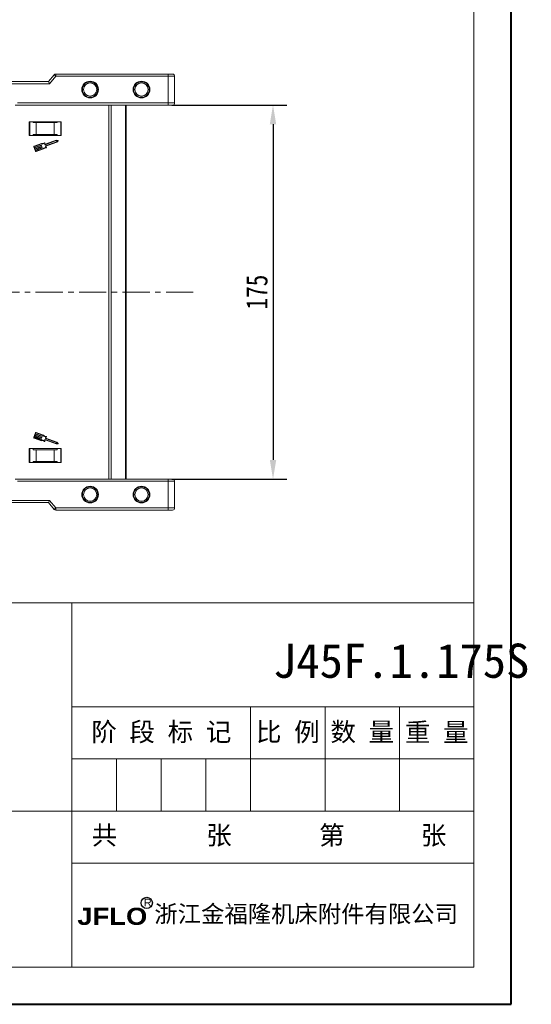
# Model space of a CAD drawing. Header units: millimetres. Extents: x 1995 to 3465, y 709 to 1742.
# Tile 18 of 45: x 3226 to 3465, y 709 to 1170. Entities that reach past the tile are written whole.
import ezdxf

# ---------------------------------------------------------------- set-up
doc = ezdxf.new("R2010")
doc.units = ezdxf.units.MM
doc.linetypes.add('CENTER2', pattern=[28.575, 19.05, -3.175, 3.175, -3.175])
doc.linetypes.add('CENTERX2', pattern=[20.32, 12.7, -2.54, 2.54, -2.54])
doc.layers.add('标注', color=1, linetype='Continuous', lineweight=13)
doc.layers.add('标注线', color=7, linetype='Continuous', lineweight=15)
doc.styles.get("Standard").update_dxf_attribs({"font": '仿宋_GB2312.ttf', "width": 0.8})
doc.styles.add('样式 6', font='仿宋_GB2312.ttf')
doc.dimstyles.new('副本 ISO-45.1', dxfattribs={"dimtxt": 10, "dimasz": 9, "dimexe": 6.5, "dimexo": 0.625, "dimgap": 2.5, "dimtad": 1, "dimdsep": 46, "dimtxsty": 'Standard', "dimcen": 2.5, "dimadec": 0, "dimazin": 0, "dimtfac": 1, "dimtmove": 0, "dimatfit": 3, "dimfxl": 0, "dimarcsym": 0})

# ---------------------------------------------------------------- blocks, each defined once
blk = doc.blocks.new('*D2280')
at = {"color": 0, "lineweight": -2}
for p, q in [((3297.46, 1129.62), (3351.29, 1129.62)), ((3344.79, 1120.62), (3344.79, 963.62)), ((3297.46, 954.62), (3351.29, 954.62))]:
    blk.add_line(p, q, dxfattribs=at)
at = {"color": 0, "lineweight": 9}
for points in [[(3343.29, 1120.62), (3346.29, 1120.62), (3344.79, 1129.62)], [(3343.29, 963.62), (3346.29, 963.62), (3344.79, 954.62)]]:
    blk.add_solid(points, dxfattribs=at)
at = {"layer": 'Defpoints', "color": 0, "lineweight": 9}
for p in [(3296.83, 1129.62), (3296.83, 954.62), (3344.79, 954.62)]:
    blk.add_point(p, dxfattribs=at)
at = {"color": 0, "lineweight": 9, "insert": (3337.29, 1042.12), "char_height": 10, "attachment_point": 5, "rotation": 90}
blk.add_mtext('175', dxfattribs=at)

msp = doc.modelspace()

# ---------------------------------------------------------------- linework, layer by layer
at = {"color": 7, "lineweight": 40}
for p, q in [((3456.062, 708.926), (3456.062, 1741.94)), ((1995.234, 708.926), (3456.062, 708.926))]:
    msp.add_line(p, q, dxfattribs=at)
at = {"color": 7, "lineweight": 13}
for p, q in [((3438.671, 726.317), (3438.671, 1724.549)), ((2659.51, 896.747), (3438.671, 896.747)), ((2812.602, 726.317), (3438.671, 726.317))]:
    msp.add_line(p, q, dxfattribs=at)
at = {"color": 7, "linetype": 'Continuous', "lineweight": 15}
for p, q in [((3242.531, 1143.773), (3239.831, 1140.622)), ((3240.291, 1139.622), (3243.291, 1143.122)), ((3243.291, 1143.122), (3242.531, 1143.773)), ((3243.291, 1143.122), (3243.291, 1144.122)), ((3295.831, 1144.122), (3243.291, 1144.122)), ((3243.291, 1143.122), (3295.831, 1143.122)), ((3295.831, 1144.122), (3295.831, 1143.122)), ((3295.831, 1143.122), (3295.831, 1130.622)), ((3298.831, 1143.122), (3295.831, 1143.122)), ((3298.831, 1130.622), (3298.831, 1143.122)), ((3239.831, 1140.622), (3204.831, 1140.622)), ((3204.831, 1139.622), (3240.291, 1139.622)), ((3239.831, 1140.622), (3240.291, 1139.622)), ((3224.276, 1129.622), (3295.831, 1129.622)), ((3295.831, 1130.622), (3225.394, 1130.622)), ((3268.121, 1129.622), (3268.121, 1042.122)), ((3269.121, 1042.122), (3269.121, 1129.622)), ((3275.821, 1042.122), (3275.821, 1129.622)), ((3276.121, 1042.122), (3276.121, 1129.622)), ((3295.831, 1130.622), (3295.831, 1129.622)), ((3298.831, 1130.622), (3295.831, 1130.622)), ((3245.831, 1121.822), (3230.831, 1121.822)), ((3230.831, 1121.822), (3230.831, 1115.322)), ((3231.081, 1115.322), (3231.081, 1121.822)), ((3232.717, 1121.422), (3232.717, 1121.822)), ((3232.717, 1121.422), (3234.081, 1121.422)), ((3234.081, 1121.422), (3234.081, 1115.922)), ((3242.581, 1121.422), (3234.081, 1121.422)), ((3242.581, 1115.922), (3242.581, 1121.422)), ((3242.581, 1121.422), (3243.944, 1121.422)), ((3243.944, 1121.822), (3243.944, 1121.422)), ((3245.581, 1121.822), (3245.581, 1115.322)), ((3245.831, 1115.322), (3245.831, 1121.822)), ((3230.831, 1115.322), (3245.831, 1115.322)), ((3232.717, 1115.922), (3232.717, 1115.322)), ((3234.081, 1115.922), (3232.717, 1115.922)), ((3242.581, 1115.922), (3234.081, 1115.922)), ((3243.944, 1115.922), (3242.581, 1115.922)), ((3243.944, 1115.322), (3243.944, 1115.922)), ((3236.602, 1111.636), (3233.205, 1110.394)), ((3233.268, 1110.223), (3236.611, 1111.445)), ((3236.443, 1110.898), (3233.338, 1109.763)), ((3233.401, 1109.592), (3236.506, 1110.727)), ((3236.663, 1110.298), (3233.557, 1109.164)), ((3233.62, 1108.992), (3236.725, 1110.127)), ((3236.533, 1110.785), (3236.502, 1110.871)), ((3236.752, 1110.185), (3236.721, 1110.271)), ((3237.965, 1111.767), (3238.207, 1111.105)), ((3238.315, 1111.339), (3238.089, 1111.959)), ((3238.265, 1111.078), (3243.426, 1112.964)), ((3243.398, 1113.148), (3238.374, 1111.312)), ((3238.426, 1110.506), (3238.668, 1109.843)), ((3243.614, 1112.45), (3238.453, 1110.564)), ((3238.644, 1110.44), (3243.711, 1112.291)), ((3238.886, 1109.777), (3238.644, 1110.44)), ((3244.348, 1113.099), (3243.398, 1113.148)), ((3243.426, 1112.964), (3244.125, 1112.928)), ((3244.125, 1112.928), (3243.614, 1112.45)), ((3243.711, 1112.291), (3244.406, 1112.941)), ((3233.042, 1110.043), (3233.793, 1107.988)), ((3233.338, 1109.763), (3233.213, 1110.106)), ((3233.557, 1109.164), (3233.401, 1109.592)), ((3233.777, 1108.564), (3233.62, 1108.992)), ((3236.882, 1109.699), (3233.777, 1108.564)), ((3233.839, 1108.393), (3236.944, 1109.527)), ((3233.964, 1108.05), (3233.839, 1108.393)), ((3237.425, 1109.218), (3234.081, 1107.996)), ((3234.144, 1107.825), (3237.541, 1109.066)), ((3236.971, 1109.586), (3236.94, 1109.671)), ((3268.121, 1042.122), (3268.121, 954.622)), ((3269.121, 954.622), (3269.121, 1042.122)), ((3275.821, 954.622), (3275.821, 1042.122)), ((3276.121, 954.622), (3276.121, 1042.122)), ((3233.793, 976.256), (3233.042, 974.201)), ((3233.205, 973.85), (3236.602, 972.609)), ((3233.338, 974.481), (3233.213, 974.138)), ((3233.268, 974.021), (3236.611, 972.799)), ((3236.443, 973.346), (3233.338, 974.481)), ((3233.557, 975.08), (3233.401, 974.652)), ((3233.401, 974.652), (3236.506, 973.518)), ((3236.663, 973.946), (3233.557, 975.08)), ((3233.777, 975.68), (3233.62, 975.252)), ((3233.62, 975.252), (3236.725, 974.117)), ((3236.882, 974.545), (3233.777, 975.68)), ((3233.964, 976.194), (3233.839, 975.851)), ((3233.839, 975.851), (3236.944, 974.717)), ((3237.425, 975.027), (3234.081, 976.248)), ((3237.541, 975.178), (3234.144, 976.42)), ((3236.533, 973.459), (3236.502, 973.373)), ((3236.752, 974.059), (3236.721, 973.973)), ((3236.971, 974.658), (3236.94, 974.573)), ((3237.965, 972.477), (3238.207, 973.139)), ((3238.089, 972.285), (3238.315, 972.905)), ((3238.265, 973.166), (3243.426, 971.28)), ((3238.374, 972.932), (3243.398, 971.096)), ((3238.426, 973.738), (3238.668, 974.401)), ((3243.614, 971.794), (3238.453, 973.68)), ((3238.644, 973.804), (3238.886, 974.467)), ((3243.711, 971.953), (3238.644, 973.804)), ((3244.406, 971.303), (3243.711, 971.953)), ((3245.831, 968.922), (3230.831, 968.922)), ((3230.831, 968.922), (3230.831, 962.422)), ((3231.081, 962.422), (3231.081, 968.922)), ((3232.717, 968.922), (3232.717, 968.322)), ((3232.717, 968.322), (3234.081, 968.322)), ((3234.081, 968.322), (3234.081, 962.822)), ((3234.081, 968.322), (3242.581, 968.322)), ((3242.581, 962.822), (3242.581, 968.322)), ((3242.581, 968.322), (3243.944, 968.322)), ((3243.398, 971.096), (3244.348, 971.145)), ((3243.426, 971.28), (3244.125, 971.317)), ((3244.125, 971.317), (3243.614, 971.794)), ((3243.944, 968.322), (3243.944, 968.922)), ((3245.581, 968.922), (3245.581, 962.422)), ((3245.831, 962.422), (3245.831, 968.922)), ((3234.081, 962.822), (3232.717, 962.822)), ((3232.717, 962.422), (3232.717, 962.822)), ((3234.081, 962.822), (3242.581, 962.822)), ((3243.944, 962.822), (3242.581, 962.822)), ((3243.944, 962.822), (3243.944, 962.422)), ((3230.831, 962.422), (3245.831, 962.422)), ((3295.831, 954.622), (3224.276, 954.622)), ((3225.394, 953.622), (3295.831, 953.622)), ((3295.831, 953.622), (3295.831, 954.622)), ((3295.831, 953.622), (3295.831, 941.122)), ((3295.831, 953.622), (3298.831, 953.622)), ((3298.831, 941.122), (3298.831, 953.622)), ((3240.291, 944.622), (3204.831, 944.622)), ((3239.831, 943.622), (3240.291, 944.622)), ((3243.291, 941.122), (3240.291, 944.622)), ((3204.831, 943.622), (3239.831, 943.622)), ((3239.831, 943.622), (3242.531, 940.471)), ((3242.531, 940.471), (3243.291, 941.122)), ((3295.831, 941.122), (3243.291, 941.122)), ((3243.291, 941.122), (3243.291, 940.122)), ((3243.291, 940.122), (3295.831, 940.122)), ((3295.831, 940.122), (3295.831, 941.122)), ((3295.831, 941.122), (3298.831, 941.122))]:
    msp.add_line(p, q, dxfattribs=at)
at = {"color": 1, "linetype": 'CENTERX2', "lineweight": 13}
msp.add_line((3307.527, 1042.122), (2471.476, 1042.122), dxfattribs=at)
at = {"color": 7, "lineweight": 15}
for p, q in [((3250.85, 726.317), (3250.85, 896.747)), ((3250.85, 848.052), (3438.671, 848.052)), ((3334.326, 799.358), (3334.326, 848.052)), ((3369.108, 799.358), (3369.108, 848.052)), ((3403.889, 799.358), (3403.889, 848.052)), ((3250.85, 823.705), (3438.671, 823.705)), ((3271.719, 799.358), (3271.719, 823.705)), ((3292.588, 799.358), (3292.588, 823.705)), ((3313.457, 799.358), (3313.457, 823.705)), ((2812.602, 799.358), (3226.503, 799.358)), ((3226.503, 799.358), (3438.671, 799.358)), ((3250.85, 775.011), (3438.671, 775.011))]:
    msp.add_line(p, q, dxfattribs=at)
at = {"color": 7, "linetype": 'Continuous', "lineweight": 15}
for centre, radius in [((3259.331, 1136.872), 3.9), ((3259.331, 1136.872), 3.1), ((3283.331, 1136.872), 3.9), ((3283.331, 1136.872), 3.1), ((3259.331, 947.372), 3.9), ((3259.331, 947.372), 3.1), ((3283.331, 947.372), 3.9), ((3283.331, 947.372), 3.1)]:
    msp.add_circle(centre, radius, dxfattribs=at)
for centre, radius, start, end in [((3243.291, 1143.122), 1, 90, 139.39871), ((3297.831, 1143.122), 1, 0, 90), ((3297.831, 1130.622), 1, 270, 0), ((3233.299, 1110.137), 0.274, 110.07046, 200.07046), ((3233.299, 1110.137), 0.0912, 110.07046, 200.07046), ((3236.459, 1110.855), 0.0456, 20.07046, 110.07046), ((3236.49, 1110.769), 0.0456, 290.07046, 20.07046), ((3236.97, 1112.94), 1.355, 254.2528, 315.58546), ((3236.97, 1112.94), 1.538, 256.51116, 310.30711), ((3236.678, 1110.255), 0.0456, 20.07046, 110.07046), ((3236.709, 1110.17), 0.0456, 290.07046, 20.07046), ((3238.003, 1111.928), 0.0912, 20.07046, 135.58546), ((3238.25, 1111.121), 0.0456, 200.07046, 290.07046), ((3238.358, 1111.355), 0.0456, 200.07046, 290.07046), ((3238.469, 1110.521), 0.0456, 110.07046, 200.07046), ((3244.344, 1113.008), 0.0912, 313.09192, 87.049), ((3234.05, 1108.081), 0.274, 200.07046, 290.07046), ((3234.05, 1108.081), 0.0912, 200.07046, 290.07046), ((3236.897, 1109.656), 0.0456, 20.07046, 110.07046), ((3236.929, 1109.57), 0.0456, 290.07046, 20.07046), ((3238.663, 1108.306), 1.538, 89.8338, 143.62975), ((3238.663, 1108.306), 1.355, 84.55545, 145.88812), ((3238.801, 1109.746), 0.0912, 264.55545, 20.07046), ((3233.299, 974.107), 0.274, 159.92954, 249.92954), ((3233.299, 974.107), 0.0912, 159.92954, 249.92954), ((3234.05, 976.163), 0.274, 69.92954, 159.92954), ((3234.05, 976.163), 0.0912, 69.92954, 159.92954), ((3236.459, 973.389), 0.0456, 249.92954, 339.92954), ((3236.49, 973.475), 0.0456, 339.92954, 69.92954), ((3236.97, 971.304), 1.355, 44.41454, 105.7472), ((3236.97, 971.304), 1.538, 49.69289, 103.48884), ((3236.678, 973.989), 0.0456, 249.92954, 339.92954), ((3236.709, 974.074), 0.0456, 339.92954, 69.92954), ((3236.897, 974.588), 0.0456, 249.92954, 339.92954), ((3236.929, 974.674), 0.0456, 339.92954, 69.92954), ((3238.663, 975.938), 1.538, 216.37025, 270.1662), ((3238.663, 975.938), 1.355, 214.11188, 275.44455), ((3238.003, 972.316), 0.0912, 224.41454, 339.92954), ((3238.25, 973.123), 0.0456, 69.92954, 159.92954), ((3238.358, 972.889), 0.0456, 69.92954, 159.92954), ((3238.469, 973.723), 0.0456, 159.92954, 249.92954), ((3238.801, 974.498), 0.0912, 339.92954, 95.44455), ((3244.344, 971.236), 0.0912, 272.951, 46.90808), ((3297.831, 953.622), 1, 0, 90), ((3243.291, 941.122), 1, 220.60129, 270), ((3297.831, 941.122), 1, 270, 0)]:
    msp.add_arc(centre, radius, start, end, dxfattribs=at)
for points, knots in [([(3297.831, 1144.122), (3297.804, 1144.122), (3297.762, 1144.122), (3297.513, 1144.122), (3297.255, 1144.122), (3296.936, 1144.122), (3296.47, 1144.122), (3296.082, 1144.122), (3295.831, 1144.122)], [0, 0, 0, 0, 0.2394429, 0.3698071, 0.5000001, 0.6303641, 0.7605571, 1, 1, 1, 1]), ([(3255.731, 1136.872), (3255.779, 1137.325), (3255.854, 1138.024), (3256.302, 1138.863), (3256.767, 1139.435), (3257.34, 1139.903), (3258.179, 1140.337), (3259.331, 1140.559), (3260.482, 1140.337), (3261.321, 1139.903), (3261.894, 1139.435), (3262.359, 1138.863), (3262.808, 1138.024), (3262.882, 1137.325), (3262.931, 1136.872)], [0, 0, 0, 0, 0.11972147, 0.18483695, 0.24999998, 0.31511548, 0.38027853, 0.5, 0.61972147, 0.68483695, 0.74999998, 0.81511548, 0.88027853, 1, 1, 1, 1]), ([(3279.731, 1136.872), (3279.779, 1137.325), (3279.854, 1138.024), (3280.302, 1138.863), (3280.767, 1139.435), (3281.34, 1139.903), (3282.179, 1140.337), (3283.331, 1140.559), (3284.482, 1140.337), (3285.321, 1139.903), (3285.894, 1139.435), (3286.359, 1138.863), (3286.808, 1138.024), (3286.882, 1137.325), (3286.931, 1136.872)], [0, 0, 0, 0, 0.11972147, 0.18483695, 0.24999998, 0.31511548, 0.38027853, 0.5, 0.61972147, 0.68483695, 0.74999998, 0.81511548, 0.88027853, 1, 1, 1, 1]), ([(3262.931, 1136.872), (3262.882, 1136.419), (3262.808, 1135.72), (3262.359, 1134.881), (3261.894, 1134.309), (3261.321, 1133.841), (3260.482, 1133.407), (3259.331, 1133.185), (3258.179, 1133.407), (3257.34, 1133.841), (3256.767, 1134.309), (3256.302, 1134.881), (3255.854, 1135.72), (3255.779, 1136.419), (3255.731, 1136.872)], [0, 0, 0, 0, 0.1197215, 0.184837, 0.25, 0.3151155, 0.3802785, 0.5, 0.6197215, 0.684837, 0.75, 0.8151155, 0.8802785, 1, 1, 1, 1]), ([(3286.931, 1136.872), (3286.882, 1136.419), (3286.808, 1135.72), (3286.359, 1134.881), (3285.894, 1134.309), (3285.321, 1133.841), (3284.482, 1133.407), (3283.331, 1133.185), (3282.179, 1133.407), (3281.34, 1133.841), (3280.767, 1134.309), (3280.302, 1134.881), (3279.854, 1135.72), (3279.779, 1136.419), (3279.731, 1136.872)], [0, 0, 0, 0, 0.1197215, 0.184837, 0.25, 0.3151155, 0.3802785, 0.5, 0.6197215, 0.684837, 0.75, 0.8151155, 0.8802785, 1, 1, 1, 1]), ([(3295.831, 1129.622), (3296.082, 1129.622), (3296.47, 1129.622), (3296.936, 1129.622), (3297.255, 1129.622), (3297.513, 1129.622), (3297.762, 1129.622), (3297.804, 1129.622), (3297.831, 1129.622)], [0, 0, 0, 0, 0.2394429, 0.3696359, 0.4999999, 0.6301929, 0.7605571, 1, 1, 1, 1]), ([(3297.831, 954.622), (3297.804, 954.622), (3297.762, 954.622), (3297.513, 954.622), (3297.255, 954.622), (3296.937, 954.622), (3296.471, 954.622), (3296.082, 954.622), (3295.831, 954.622)], [0, 0, 0, 0, 0.2394429, 0.3696359, 0.4999999, 0.6301929, 0.7605571, 1, 1, 1, 1]), ([(3255.731, 947.372), (3255.779, 947.825), (3255.854, 948.524), (3256.302, 949.363), (3256.767, 949.935), (3257.34, 950.403), (3258.179, 950.837), (3259.331, 951.059), (3260.482, 950.837), (3261.321, 950.403), (3261.894, 949.935), (3262.359, 949.363), (3262.808, 948.524), (3262.882, 947.825), (3262.931, 947.372)], [0, 0, 0, 0, 0.11972147, 0.18483695, 0.24999998, 0.31511548, 0.38027853, 0.5, 0.61972147, 0.68483695, 0.74999998, 0.81511548, 0.88027853, 1, 1, 1, 1]), ([(3279.731, 947.372), (3279.779, 947.825), (3279.854, 948.524), (3280.302, 949.363), (3280.767, 949.935), (3281.34, 950.403), (3282.179, 950.837), (3283.331, 951.059), (3284.482, 950.837), (3285.321, 950.403), (3285.894, 949.935), (3286.359, 949.363), (3286.808, 948.524), (3286.882, 947.825), (3286.931, 947.372)], [0, 0, 0, 0, 0.11972147, 0.18483695, 0.24999998, 0.31511548, 0.38027853, 0.5, 0.61972147, 0.68483695, 0.74999998, 0.81511548, 0.88027853, 1, 1, 1, 1]), ([(3262.931, 947.372), (3262.882, 946.919), (3262.808, 946.22), (3262.359, 945.381), (3261.894, 944.809), (3261.321, 944.341), (3260.482, 943.907), (3259.331, 943.685), (3258.179, 943.907), (3257.34, 944.341), (3256.767, 944.809), (3256.302, 945.381), (3255.854, 946.22), (3255.779, 946.919), (3255.731, 947.372)], [0, 0, 0, 0, 0.1197215, 0.184837, 0.25, 0.3151155, 0.3802785, 0.5, 0.6197215, 0.684837, 0.75, 0.8151155, 0.8802785, 1, 1, 1, 1]), ([(3286.931, 947.372), (3286.882, 946.919), (3286.808, 946.22), (3286.359, 945.381), (3285.894, 944.809), (3285.321, 944.341), (3284.482, 943.907), (3283.331, 943.685), (3282.179, 943.907), (3281.34, 944.341), (3280.767, 944.809), (3280.302, 945.381), (3279.854, 946.22), (3279.779, 946.919), (3279.731, 947.372)], [0, 0, 0, 0, 0.1197215, 0.184837, 0.25, 0.3151155, 0.3802785, 0.5, 0.6197215, 0.684837, 0.75, 0.8151155, 0.8802785, 1, 1, 1, 1]), ([(3295.831, 940.122), (3296.082, 940.122), (3296.471, 940.122), (3296.937, 940.122), (3297.255, 940.122), (3297.513, 940.122), (3297.762, 940.122), (3297.804, 940.122), (3297.831, 940.122)], [0, 0, 0, 0, 0.2394429, 0.3698071, 0.5000001, 0.6303641, 0.7605571, 1, 1, 1, 1])]:
    msp.add_open_spline(points, degree=3, knots=knots, dxfattribs=at)
at = {"layer": '标注', "color": 7, "lineweight": 30}
msp.add_circle((3285.806, 756.389), 2.617, dxfattribs=at)

# ---------------------------------------------------------------- texts
at = {"color": 7, "insert": (3344.788, 877.668), "char_height": 16.00898, "attachment_point": 1, "style": '样式 6'}
msp.add_mtext('J45F.1.175S', dxfattribs=at)
at = {"color": 7, "linetype": 'CENTER2', "lineweight": 18, "char_height": 8.73217, "width": 94.33295, "attachment_point": 1, "style": '样式 6'}
for s, insert in [('{\\fSimSun|b0|i0|c134|p2;  共       张}', (3248.194, 792.394)), ('{\\fSimSun|b0|i0|c134|p2;  第      张}', (3354.433, 792.394))]:
    msp.add_mtext(s, dxfattribs=dict(at, insert=insert))
at = {"layer": '标注', "color": 7, "lineweight": 9, "attachment_point": 1, "style": '样式 6'}
for s, insert, char_height, width in [('{\\fArial|b0|i0|c0|p32;R}', (3284.467, 758.275), 3.58491, 2.55807), ('{\\fSimHei|b0|i0|c134|p2;浙江金福隆机床附件有限公司}', (3289.333, 755.23), 8.00203, 150.73849), ('{\\fArial Black|b0|i0|c0|p34;JFLO}', (3253.343, 754.094), 8.00203, 78.58123)]:
    msp.add_mtext(s, dxfattribs=dict(at, insert=insert, char_height=char_height, width=width))
at = {"layer": '标注线', "color": 7, "lineweight": 18, "char_height": 8.7322, "attachment_point": 5, "style": '样式 6'}
for s, insert, width in [('阶 段 标 记', (3292.588, 835.879), 83.47587), ('比 例', (3351.717, 835.879), 34.78161), ('数 量', (3386.498, 835.879), 34.78161), ('重 量', (3421.28, 835.879), 34.78161)]:
    msp.add_mtext(s, dxfattribs=dict(at, insert=insert, width=width))

# ---------------------------------------------------------------- dimensions: what is measured, and where the dimension line sits
at = {"color": 5, "lineweight": 9}
dim = msp.add_linear_dim(base=(3344.792, 954.622), p1=(3296.831, 1129.622), p2=(3296.831, 954.622), angle=90, dimstyle='副本 ISO-45.1', dxfattribs=at)
dim.commit()
dim.dimension.update_dxf_attribs({"geometry": '*D2280', "text_midpoint": (3337.292, 1042.122)})

doc.saveas('drawing.dxf')
